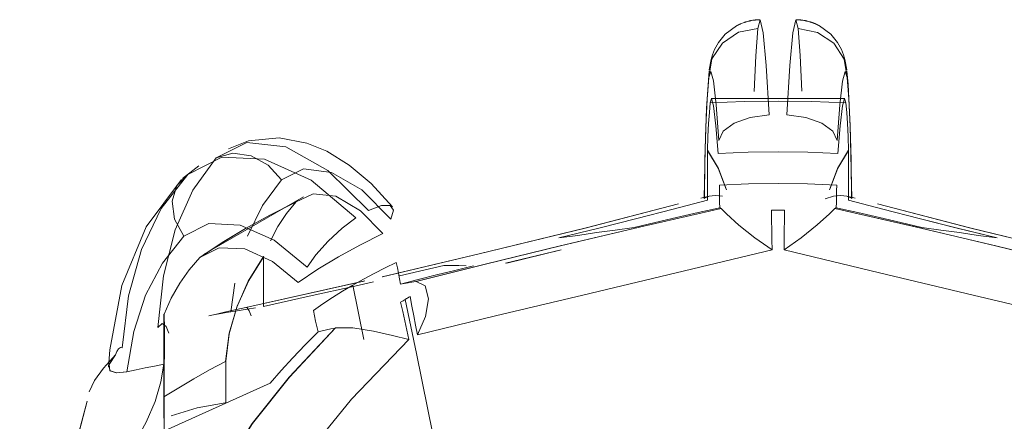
# Model space of a CAD drawing. Header units: metres. Extents: x 6.5 to 21.8, y 0.9 to 11.2.
# Tile 39 of 112: x 18.4963 to 18.5219, y 4.3621 to 4.3725. Entities that reach past the tile are written whole.
import ezdxf

# ---------------------------------------------------------------- set-up
doc = ezdxf.new("R2010")
doc.units = ezdxf.units.M
doc.layers.add('P-SANR-FIXT', color=7, linetype='Continuous', lineweight=5)

# ---------------------------------------------------------------- blocks, each defined once
blk = doc.blocks.new('TORNEIRA DE JARDIM COM BICO PARA MANGUEIRA - 1130_BC_Cromado-2213981-ISO_02')
at = {"layer": 'P-SANR-FIXT'}
for p, q in [((18.514319, 4.370458), (18.517791, 4.370458)), ((18.500993, 4.368704), (18.500564, 4.368379)), ((18.501112, 4.366398), (18.503714, 4.367901)), ((18.513326, 4.367574), (18.514217, 4.367808)), ((18.514266, 4.367915), (18.51405, 4.367862)), ((18.51806, 4.367862), (18.517844, 4.367915)), ((18.517892, 4.367808), (18.518783, 4.367574)), ((18.510411, 4.366521), (18.508969, 4.366173)), ((18.509003, 4.366174), (18.510411, 4.366516)), ((18.507359, 4.36611), (18.506211, 4.365843)), ((18.506212, 4.365844), (18.507359, 4.36611)), ((18.502211, 4.365021), (18.505307, 4.365715)), ((18.50528, 4.365708), (18.502211, 4.365021)), ((18.501924, 4.365655), (18.501824, 4.364908)), ((18.505283, 4.364185), (18.504994, 4.365597)), ((18.504994, 4.365597), (18.505283, 4.364185)), ((18.502675, 4.365047), (18.503862, 4.365311)), ((18.500083, 4.36021), (18.500083, 4.364326)), ((18.500076, 4.362141), (18.500076, 4.362689))]:
    blk.add_line(p, q, dxfattribs=at)
for points in [[(18.515584, 4.372506, 0), (18.515576, 4.372506, 0), (18.515568, 4.372506, 0), (18.51556, 4.372506, 0), (18.515552, 4.372505, 0), (18.515544, 4.372505, 0), (18.515536, 4.372505, 0), (18.515528, 4.372504, 0), (18.51552, 4.372504, 0), (18.515512, 4.372503, 0), (18.515504, 4.372503, 0), (18.515488, 4.372501, 0), (18.515473, 4.3725, 0), (18.515457, 4.372498, 0), (18.515442, 4.372496, 0), (18.515427, 4.372494, 0), (18.515412, 4.372492, 0), (18.515397, 4.37249, 0), (18.515368, 4.372485, 0), (18.515361, 4.372484, 0), (18.515354, 4.372482, 0), (18.515346, 4.372481, 0), (18.515339, 4.37248, 0), (18.515332, 4.372478, 0), (18.515325, 4.372477, 0), (18.515318, 4.372475, 0), (18.515311, 4.372473, 0), (18.515304, 4.372472, 0), (18.515297, 4.37247, 0), (18.515291, 4.372469, 0), (18.515236, 4.372454, 0), (18.51523, 4.372452, 0), (18.515223, 4.37245, 0), (18.515217, 4.372448, 0), (18.51521, 4.372446, 0), (18.515204, 4.372444, 0), (18.515201, 4.372443, 0), (18.515198, 4.372442, 0), (18.515195, 4.372441, 0), (18.515191, 4.37244, 0), (18.515188, 4.372439, 0), (18.515185, 4.372438, 0), (18.515182, 4.372437, 0), (18.515179, 4.372436, 0), (18.515176, 4.372435, 0), (18.515173, 4.372434, 0), (18.515075, 4.372396, 0), (18.515072, 4.372394, 0), (18.515069, 4.372393, 0), (18.515067, 4.372392, 0), (18.515064, 4.372391, 0), (18.515061, 4.372389, 0), (18.515058, 4.372388, 0), (18.515056, 4.372387, 0), (18.515053, 4.372385, 0), (18.51505, 4.372384, 0), (18.515047, 4.372383, 0), (18.515045, 4.372382, 0), (18.515042, 4.37238, 0), (18.515039, 4.372379, 0), (18.515037, 4.372378, 0), (18.515034, 4.372376, 0), (18.515031, 4.372375, 0), (18.515028, 4.372374, 0), (18.515026, 4.372373, 0), (18.515023, 4.372371, 0), (18.51502, 4.37237, 0), (18.515018, 4.372369, 0), (18.515015, 4.372367, 0), (18.515013, 4.372366, 0), (18.51501, 4.372365, 0), (18.515007, 4.372363, 0), (18.515005, 4.372362, 0), (18.515002, 4.372361, 0), (18.515, 4.372359, 0), (18.514997, 4.372358, 0), (18.514994, 4.372357, 0), (18.514992, 4.372355, 0), (18.514989, 4.372354, 0), (18.514987, 4.372353, 0), (18.514984, 4.372351, 0), (18.514982, 4.37235, 0), (18.514979, 4.372348, 0), (18.514977, 4.372347, 0), (18.514974, 4.372346, 0), (18.51468, 4.372126, 0), (18.514506, 4.371915, 0), (18.514406, 4.371735, 0), (18.514348, 4.37159, 0), (18.514313, 4.371467, 0), (18.514266, 4.371201, 0)], [(18.515822, 4.370034, 0), (18.515747, 4.371314, 0), (18.515667, 4.372168, 0), (18.515591, 4.372503, 0), (18.51553, 4.372279, 0)], [(18.51658, 4.372279, 0), (18.516518, 4.372503, 0), (18.516443, 4.372168, 0), (18.516363, 4.371311, 0), (18.516288, 4.370034, 0)], [(18.516525, 4.372506, 0), (18.516534, 4.372506, 0), (18.516542, 4.372506, 0), (18.51655, 4.372506, 0), (18.516558, 4.372505, 0), (18.516566, 4.372505, 0), (18.516574, 4.372505, 0), (18.516582, 4.372504, 0), (18.51659, 4.372504, 0), (18.516598, 4.372503, 0), (18.516606, 4.372503, 0), (18.516621, 4.372501, 0), (18.516637, 4.3725, 0), (18.516652, 4.372498, 0), (18.516668, 4.372496, 0), (18.516683, 4.372494, 0), (18.516698, 4.372492, 0), (18.516727, 4.372488, 0), (18.516756, 4.372482, 0), (18.516763, 4.372481, 0), (18.516771, 4.37248, 0), (18.516778, 4.372478, 0), (18.516785, 4.372477, 0), (18.516792, 4.372475, 0), (18.516799, 4.372473, 0), (18.516806, 4.372472, 0), (18.516812, 4.37247, 0), (18.516819, 4.372469, 0), (18.516874, 4.372454, 0), (18.51688, 4.372452, 0), (18.516887, 4.37245, 0), (18.516893, 4.372448, 0), (18.516899, 4.372446, 0), (18.516906, 4.372444, 0), (18.516909, 4.372443, 0), (18.516912, 4.372442, 0), (18.516915, 4.372441, 0), (18.516919, 4.37244, 0), (18.516922, 4.372439, 0), (18.516925, 4.372438, 0), (18.516928, 4.372437, 0), (18.516931, 4.372436, 0), (18.516934, 4.372435, 0), (18.516937, 4.372434, 0), (18.51694, 4.372433, 0), (18.516943, 4.372432, 0), (18.516947, 4.37243, 0), (18.51695, 4.372429, 0), (18.516953, 4.372428, 0), (18.516956, 4.372427, 0), (18.516959, 4.372426, 0), (18.516962, 4.372425, 0), (18.516965, 4.372424, 0), (18.516968, 4.372423, 0), (18.516971, 4.372422, 0), (18.516974, 4.37242, 0), (18.516977, 4.372419, 0), (18.51698, 4.372418, 0), (18.516983, 4.372417, 0), (18.516986, 4.372416, 0), (18.516989, 4.372415, 0), (18.516992, 4.372414, 0), (18.516995, 4.372412, 0), (18.516997, 4.372411, 0), (18.517, 4.37241, 0), (18.517003, 4.372409, 0), (18.517006, 4.372408, 0), (18.517009, 4.372406, 0), (18.517012, 4.372405, 0), (18.517015, 4.372404, 0), (18.517018, 4.372403, 0), (18.517021, 4.372402, 0), (18.517023, 4.3724, 0), (18.517026, 4.372399, 0), (18.517029, 4.372398, 0), (18.517032, 4.372397, 0), (18.517035, 4.372395, 0), (18.517038, 4.372394, 0), (18.51704, 4.372393, 0), (18.517043, 4.372392, 0), (18.517046, 4.37239, 0), (18.517049, 4.372389, 0), (18.517051, 4.372388, 0), (18.517054, 4.372387, 0), (18.517057, 4.372385, 0), (18.51706, 4.372384, 0), (18.517062, 4.372383, 0), (18.517065, 4.372382, 0), (18.517068, 4.37238, 0), (18.517071, 4.372379, 0), (18.517073, 4.372378, 0), (18.517076, 4.372376, 0), (18.517079, 4.372375, 0), (18.517081, 4.372374, 0), (18.517084, 4.372373, 0), (18.517087, 4.372371, 0), (18.517089, 4.37237, 0), (18.517092, 4.372369, 0), (18.517095, 4.372367, 0), (18.517097, 4.372366, 0), (18.5171, 4.372365, 0), (18.517103, 4.372363, 0), (18.517105, 4.372362, 0), (18.517108, 4.372361, 0), (18.51711, 4.372359, 0), (18.517113, 4.372358, 0), (18.517115, 4.372357, 0), (18.517118, 4.372355, 0), (18.517121, 4.372354, 0), (18.517123, 4.372353, 0), (18.517126, 4.372351, 0), (18.517128, 4.37235, 0), (18.517131, 4.372348, 0), (18.517133, 4.372347, 0), (18.517136, 4.372346, 0), (18.51743, 4.372126, 0), (18.517604, 4.371915, 0), (18.517704, 4.371735, 0), (18.517761, 4.37159, 0), (18.517797, 4.371467, 0), (18.517844, 4.371201, 0)], [(18.514259, 4.371002, 0), (18.514337, 4.371486, 0), (18.514607, 4.371899, 0), (18.515027, 4.372178, 0), (18.51553, 4.372279, 0)], [(18.51553, 4.372279, 0), (18.515027, 4.372178, 0), (18.514607, 4.371899, 0), (18.514337, 4.371485, 0), (18.514259, 4.371002, 0)], [(18.51553, 4.372279, 0), (18.515477, 4.37157, 0), (18.515437, 4.370639, 0)], [(18.516672, 4.370644, 0), (18.516632, 4.371573, 0), (18.516579, 4.372279, 0)], [(18.516579, 4.372279, 0), (18.517086, 4.372177, 0), (18.517505, 4.371896, 0), (18.517774, 4.371482, 0), (18.517851, 4.371002, 0)], [(18.517851, 4.371002, 0), (18.517774, 4.371482, 0), (18.517505, 4.371896, 0), (18.517086, 4.372177, 0), (18.51658, 4.372279, 0)], [(18.514264, 4.37118, 0), (18.514195, 4.370205, 0), (18.514157, 4.369134, 0), (18.514138, 4.367857, 0)], [(18.514259, 4.371002, 0), (18.514311, 4.371159, 0), (18.514376, 4.370912, 0), (18.514447, 4.37029, 0), (18.514516, 4.369362, 0)], [(18.517594, 4.369362, 0), (18.517662, 4.370288, 0), (18.517733, 4.370911, 0), (18.517799, 4.371159, 0), (18.517851, 4.371002, 0)], [(18.517972, 4.367858, 0), (18.517934, 4.369745, 0), (18.517878, 4.370816, 0), (18.517846, 4.37118, 0)], [(18.51414, 4.367853, 0), (18.514155, 4.368856, 0), (18.514179, 4.369719, 0), (18.514214, 4.370441, 0), (18.514259, 4.371002, 0)], [(18.517851, 4.371002, 0), (18.517895, 4.370443, 0), (18.51793, 4.369724, 0), (18.517955, 4.368855, 0), (18.517969, 4.367854, 0)], [(18.514293, 4.37034, 0), (18.514269, 4.370092, 0), (18.514248, 4.369802, 0), (18.514231, 4.369471, 0), (18.514218, 4.369102, 0)], [(18.514497, 4.369027, 0), (18.514439, 4.369745, 0), (18.514376, 4.370261, 0), (18.514323, 4.370456, 0), (18.514292, 4.37034, 0)], [(18.514292, 4.37034, 0), (18.515172, 4.370374, 0), (18.516055, 4.370386, 0), (18.516937, 4.370374, 0), (18.517817, 4.37034, 0)], [(18.517817, 4.37034, 0), (18.516937, 4.370374, 0), (18.516055, 4.370386, 0), (18.515172, 4.370374, 0), (18.514293, 4.37034, 0)], [(18.517817, 4.37034, 0), (18.517786, 4.370456, 0), (18.517734, 4.370261, 0), (18.517671, 4.369745, 0), (18.517613, 4.369027, 0)], [(18.517892, 4.369102, 0), (18.517879, 4.369471, 0), (18.517862, 4.369802, 0), (18.517841, 4.370092, 0), (18.517817, 4.37034, 0)], [(18.514516, 4.369362, 0), (18.514625, 4.369603, 0), (18.514911, 4.369815, 0), (18.51533, 4.369966, 0), (18.515822, 4.370034, 0)], [(18.516288, 4.370034, 0), (18.516779, 4.369966, 0), (18.517199, 4.369815, 0), (18.517485, 4.369603, 0), (18.517594, 4.369362, 0)], [(18.501441, 4.36891, 0), (18.50224, 4.36931, 0), (18.503248, 4.369198, 0), (18.504345, 4.368585, 0), (18.505405, 4.367542, 0)], [(18.506023, 4.367636, 0), (18.505473, 4.368242, 0), (18.504898, 4.368725, 0), (18.504318, 4.369082, 0), (18.503796, 4.369297, 0), (18.503079, 4.369434, 0), (18.502278, 4.369356, 0), (18.501761, 4.369148, 0)], [(18.501441, 4.368909, 0), (18.501871, 4.369031, 0), (18.502346, 4.368964, 0), (18.502791, 4.368721, 0), (18.503137, 4.368342, 0)], [(18.503137, 4.368342, 0), (18.502791, 4.368721, 0), (18.502346, 4.368964, 0), (18.501871, 4.369031, 0), (18.501441, 4.36891, 0)], [(18.514715, 4.368084, 0), (18.514504, 4.368634, 0), (18.514217, 4.36911, 0)], [(18.514217, 4.36911, 0), (18.514217, 4.368784, 0), (18.514217, 4.368459, 0), (18.514217, 4.368133, 0), (18.514217, 4.367808, 0)], [(18.514218, 4.369102, 0), (18.514499, 4.368641, 0), (18.51471, 4.368101, 0)], [(18.517613, 4.369027, 0), (18.516835, 4.36906, 0), (18.516055, 4.369071, 0), (18.515275, 4.36906, 0), (18.514497, 4.369027, 0)], [(18.517892, 4.36911, 0), (18.517605, 4.368632, 0), (18.517393, 4.368078, 0)], [(18.517399, 4.368101, 0), (18.517611, 4.368641, 0), (18.517892, 4.369102, 0)], [(18.517892, 4.367808, 0), (18.517892, 4.368133, 0), (18.517892, 4.368459, 0), (18.517892, 4.368784, 0), (18.517892, 4.36911, 0)], [(18.499926, 4.364501, 0), (18.500066, 4.365845, 0), (18.500369, 4.36704, 0), (18.500831, 4.36807, 0), (18.501441, 4.368909, 0)], [(18.505075, 4.367352, 0), (18.503908, 4.368335, 0), (18.502699, 4.368882, 0), (18.501585, 4.368932, 0), (18.500699, 4.368481, 0)], [(18.505981, 4.367321, 0), (18.505225, 4.368083, 0), (18.504438, 4.368535, 0), (18.503714, 4.368625, 0), (18.503137, 4.368342, 0)], [(18.500535, 4.368351, 0), (18.499618, 4.367118, 0), (18.498982, 4.36559, 0), (18.498673, 4.363914, 0), (18.498643, 4.363471, 0)], [(18.500699, 4.368481, 0), (18.500013, 4.367596, 0), (18.499494, 4.366531, 0), (18.499155, 4.36532, 0), (18.498998, 4.363966, 0)], [(18.500597, 4.366875, 0), (18.500359, 4.367321, 0), (18.500295, 4.367784, 0), (18.500415, 4.368192, 0), (18.500699, 4.368481, 0)], [(18.500699, 4.368481, 0), (18.500415, 4.368192, 0), (18.500295, 4.367784, 0), (18.500359, 4.367321, 0), (18.500597, 4.366875, 0)], [(18.503137, 4.368342, 0), (18.502645, 4.367676, 0), (18.502258, 4.366873, 0)], [(18.514529, 4.3682, 0), (18.515291, 4.368232, 0), (18.516055, 4.368243, 0), (18.516819, 4.368232, 0), (18.517581, 4.3682, 0)], [(18.514538, 4.367615, 0), (18.514536, 4.367761, 0), (18.514534, 4.367907, 0), (18.514531, 4.368053, 0), (18.514529, 4.3682, 0)], [(18.517581, 4.3682, 0), (18.517579, 4.368053, 0), (18.517576, 4.367907, 0), (18.517574, 4.367761, 0), (18.517571, 4.367615, 0)], [(18.503509, 4.367761, 0), (18.50284, 4.367424, 0), (18.502206, 4.367074, 0), (18.5016, 4.366708, 0), (18.501016, 4.366322, 0)], [(18.501018, 4.366323, 0), (18.501602, 4.366709, 0), (18.502206, 4.367074, 0), (18.502838, 4.367423, 0), (18.503507, 4.36776, 0)], [(18.502851, 4.36675, 0), (18.503047, 4.367123, 0), (18.503267, 4.367461, 0), (18.503509, 4.367761, 0)], [(18.503507, 4.36776, 0), (18.503965, 4.367979, 0), (18.504554, 4.367912, 0), (18.505192, 4.367533, 0), (18.505775, 4.366942, 0)], [(18.514217, 4.367808, 0), (18.513325, 4.367574, 0), (18.512382, 4.367331, 0), (18.511391, 4.367082, 0), (18.510357, 4.366827, 0)], [(18.514266, 4.367914, 0), (18.514201, 4.367892, 0), (18.51416, 4.367874, 0), (18.51414, 4.367862, 0), (18.514138, 4.367857, 0)], [(18.51414, 4.367854, 0), (18.51414, 4.367862, 0), (18.514159, 4.367875, 0), (18.514201, 4.367892, 0), (18.514266, 4.367915, 0)], [(18.51461, 4.367911, 0), (18.514418, 4.367934, 0), (18.514266, 4.367914, 0)], [(18.517844, 4.367914, 0), (18.517693, 4.367934, 0), (18.517499, 4.367911, 0), (18.517278, 4.367842, 0)], [(18.517844, 4.367915, 0), (18.517909, 4.367892, 0), (18.51795, 4.367875, 0), (18.51797, 4.367862, 0), (18.517969, 4.367854, 0)], [(18.517972, 4.367858, 0), (18.51797, 4.367862, 0), (18.51795, 4.367875, 0), (18.517909, 4.367892, 0), (18.517844, 4.367914, 0)], [(18.521752, 4.366827, 0), (18.520719, 4.367082, 0), (18.519728, 4.367331, 0), (18.518785, 4.367574, 0), (18.517892, 4.367808, 0)], [(18.505405, 4.367542, 0), (18.50574, 4.367672, 0), (18.505967, 4.367676, 0), (18.506052, 4.367553, 0), (18.505981, 4.367321, 0)], [(18.513467, 4.367713, 0), (18.511061, 4.367091, 0), (18.508285, 4.366411, 0), (18.50576, 4.365819, 0)], [(18.505765, 4.36582, 0), (18.508285, 4.366411, 0), (18.511038, 4.367085, 0), (18.513467, 4.367713, 0)], [(18.506632, 4.365694, 0), (18.508435, 4.366147, 0), (18.51039, 4.366622, 0), (18.512454, 4.367108, 0), (18.514574, 4.367593, 0)], [(18.514575, 4.367593, 0), (18.512448, 4.367106, 0), (18.510394, 4.366622, 0), (18.508448, 4.366149, 0), (18.506638, 4.365695, 0)], [(18.510357, 4.366827, 0), (18.51139, 4.367082, 0), (18.512382, 4.367332, 0), (18.513325, 4.367574, 0)], [(18.514538, 4.367615, 0), (18.513976, 4.367487, 0), (18.513417, 4.36736, 0), (18.512862, 4.367232, 0), (18.512311, 4.367104, 0)], [(18.512311, 4.367104, 0), (18.512862, 4.367232, 0), (18.513417, 4.36736, 0), (18.513976, 4.367487, 0), (18.514538, 4.367615, 0)], [(18.514574, 4.367593, 0), (18.514565, 4.367598, 0), (18.514556, 4.367604, 0), (18.514547, 4.367609, 0), (18.514538, 4.367615, 0)], [(18.515899, 4.366517, 0), (18.515452, 4.366829, 0), (18.515039, 4.36716, 0), (18.514715, 4.367452, 0), (18.514575, 4.367593, 0)], [(18.516227, 4.367549, 0), (18.516141, 4.36755, 0), (18.516055, 4.36755, 0), (18.515969, 4.36755, 0), (18.515883, 4.367549, 0)], [(18.515883, 4.367549, 0), (18.515887, 4.367291, 0), (18.515891, 4.367033, 0), (18.515895, 4.366775, 0), (18.515899, 4.366517, 0)], [(18.517535, 4.367593, 0), (18.517391, 4.367459, 0), (18.517074, 4.367173, 0), (18.516661, 4.366834, 0), (18.516211, 4.366517, 0)], [(18.516211, 4.366517, 0), (18.516215, 4.366775, 0), (18.516219, 4.367033, 0), (18.516223, 4.367291, 0), (18.516227, 4.367549, 0)], [(18.517571, 4.367615, 0), (18.517562, 4.367609, 0), (18.517553, 4.367604, 0), (18.517544, 4.367598, 0), (18.517535, 4.367593, 0)], [(18.517535, 4.367593, 0), (18.519656, 4.367108, 0), (18.521719, 4.366622, 0), (18.523675, 4.366147, 0), (18.525478, 4.365694, 0)], [(18.525471, 4.365695, 0), (18.523662, 4.366149, 0), (18.521716, 4.366622, 0), (18.519662, 4.367106, 0), (18.517535, 4.367593, 0)], [(18.519799, 4.367104, 0), (18.519248, 4.367232, 0), (18.518693, 4.36736, 0), (18.518133, 4.367487, 0), (18.517571, 4.367615, 0)], [(18.517571, 4.367615, 0), (18.518134, 4.367487, 0), (18.518693, 4.36736, 0), (18.519248, 4.367232, 0), (18.519799, 4.367104, 0)], [(18.529899, 4.365021, 0), (18.52683, 4.365708, 0), (18.523825, 4.366411, 0), (18.521048, 4.367091, 0), (18.518642, 4.367713, 0)], [(18.518642, 4.367713, 0), (18.521072, 4.367085, 0), (18.523825, 4.366411, 0), (18.526802, 4.365715, 0), (18.529899, 4.365021, 0)], [(18.518785, 4.367574, 0), (18.519728, 4.367332, 0), (18.52072, 4.367082, 0), (18.521752, 4.366827, 0)], [(18.503805, 4.366065, 0), (18.504029, 4.366385, 0), (18.504349, 4.366741, 0), (18.504716, 4.367081, 0), (18.505075, 4.367352, 0)], [(18.500597, 4.366875, 0), (18.501249, 4.367201, 0), (18.502064, 4.367164, 0), (18.502949, 4.366772, 0), (18.503805, 4.366065, 0)], [(18.512311, 4.367104, 0), (18.511823, 4.367035, 0), (18.511334, 4.366966, 0), (18.510846, 4.366896, 0), (18.510357, 4.366827, 0)], [(18.521752, 4.366827, 0), (18.521264, 4.366896, 0), (18.520775, 4.366966, 0), (18.520287, 4.367035, 0), (18.519799, 4.367104, 0)], [(18.499116, 4.363345, 0), (18.499295, 4.364393, 0), (18.499604, 4.365337, 0), (18.50004, 4.366171, 0), (18.500597, 4.366875, 0)], [(18.505775, 4.366942, 0), (18.50518, 4.366644, 0), (18.50462, 4.366336, 0), (18.504087, 4.366013, 0), (18.503572, 4.36567, 0)], [(18.503572, 4.36567, 0), (18.502907, 4.366214, 0), (18.502182, 4.366542, 0), (18.501519, 4.366567, 0), (18.501018, 4.366323, 0)], [(18.515899, 4.366517, 0), (18.513405, 4.365923, 0), (18.51098, 4.365343, 0), (18.508703, 4.364798, 0), (18.506673, 4.36431, 0)], [(18.506673, 4.36431, 0), (18.508703, 4.364798, 0), (18.51098, 4.365344, 0), (18.513405, 4.365923, 0), (18.515899, 4.366517, 0)], [(18.525437, 4.36431, 0), (18.5234, 4.3648, 0), (18.52113, 4.365343, 0), (18.518697, 4.365925, 0), (18.516211, 4.366517, 0)], [(18.516211, 4.366517, 0), (18.518697, 4.365925, 0), (18.52113, 4.365343, 0), (18.5234, 4.3648, 0), (18.525437, 4.36431, 0)], [(18.501016, 4.366322, 0), (18.50074, 4.366003, 0), (18.500492, 4.365648, 0), (18.500273, 4.365261, 0), (18.500083, 4.364844, 0)], [(18.501686, 4.363618, 0), (18.501781, 4.364355, 0), (18.501984, 4.365056, 0), (18.502287, 4.365719, 0), (18.50268, 4.366343, 0)], [(18.502675, 4.366349, 0), (18.502275, 4.365708, 0), (18.501974, 4.36503, 0), (18.501779, 4.364335, 0), (18.501691, 4.363621, 0)], [(18.502675, 4.365047, 0), (18.502675, 4.365373, 0), (18.502675, 4.365698, 0), (18.502675, 4.366024, 0), (18.502675, 4.366349, 0)], [(18.504994, 4.365597, 0), (18.505268, 4.365752, 0), (18.505548, 4.365902, 0), (18.505834, 4.366048, 0), (18.506126, 4.36619, 0)], [(18.506126, 4.36619, 0), (18.506153, 4.36605, 0), (18.50618, 4.365909, 0), (18.506207, 4.365769, 0), (18.506233, 4.365629, 0)], [(18.508138, 4.366106, 0), (18.507648, 4.365985, 0), (18.507167, 4.365865, 0), (18.506695, 4.365746, 0), (18.506233, 4.365629, 0)], [(18.506233, 4.365629, 0), (18.506695, 4.365746, 0), (18.507167, 4.365865, 0), (18.507648, 4.365985, 0), (18.508138, 4.366106, 0)], [(18.507359, 4.36611, 0), (18.507554, 4.366109, 0), (18.507749, 4.366108, 0), (18.507943, 4.366107, 0)], [(18.505529, 4.365687, 0), (18.505044, 4.365577, 0), (18.503863, 4.365311, 0), (18.502675, 4.365047, 0)], [(18.503863, 4.365311, 0), (18.505044, 4.365577, 0), (18.505529, 4.365687, 0)], [(18.503968, 4.364944, 0), (18.504214, 4.365113, 0), (18.504467, 4.365278, 0), (18.504727, 4.36544, 0), (18.504994, 4.365597, 0)], [(18.506233, 4.365629, 0), (18.506333, 4.365645, 0), (18.506433, 4.365661, 0), (18.506532, 4.365677, 0), (18.506632, 4.365694, 0)], [(18.506638, 4.365695, 0), (18.506878, 4.365583, 0), (18.506959, 4.365241, 0), (18.506883, 4.364786, 0), (18.506673, 4.36431, 0)], [(18.50636, 4.365231, 0), (18.50633, 4.365214, 0), (18.5063, 4.365196, 0), (18.506269, 4.365179, 0), (18.506239, 4.365161, 0)], [(18.506483, 4.365301, 0), (18.506452, 4.365284, 0), (18.506421, 4.365266, 0), (18.506391, 4.365249, 0), (18.50636, 4.365231, 0)], [(18.50636, 4.365231, 0), (18.506649, 4.36382, 0), (18.506938, 4.362408, 0), (18.507227, 4.360997, 0), (18.507516, 4.359585, 0)], [(18.507516, 4.359585, 0), (18.507227, 4.360997, 0), (18.506938, 4.362408, 0), (18.506649, 4.36382, 0), (18.50636, 4.365231, 0)], [(18.506673, 4.36431, 0), (18.506625, 4.364558, 0), (18.506578, 4.364806, 0), (18.50653, 4.365054, 0), (18.506483, 4.365301, 0)], [(18.502211, 4.365021, 0), (18.501967, 4.364967, 0), (18.501725, 4.364912, 0), (18.501486, 4.364857, 0), (18.501253, 4.364803, 0)], [(18.501824, 4.364908, 0), (18.502036, 4.364943, 0), (18.502249, 4.364978, 0), (18.502462, 4.365012, 0)], [(18.502354, 4.364801, 0), (18.502296, 4.364932, 0), (18.502248, 4.365007, 0), (18.502211, 4.365021, 0)], [(18.504089, 4.36439, 0), (18.504058, 4.364529, 0), (18.504028, 4.364667, 0), (18.503998, 4.364806, 0), (18.503968, 4.364944, 0)], [(18.506239, 4.365161, 0), (18.506293, 4.364916, 0), (18.506346, 4.364672, 0), (18.506399, 4.364428, 0), (18.506452, 4.364183, 0)], [(18.500076, 4.362689, 0), (18.500078, 4.363354, 0), (18.500082, 4.363944, 0), (18.500083, 4.364444, 0), (18.500076, 4.364849, 0)], [(18.500076, 4.364849, 0), (18.500076, 4.364524, 0), (18.500076, 4.364198, 0), (18.500076, 4.363872, 0), (18.500076, 4.363547, 0)], [(18.500083, 4.364844, 0), (18.500093, 4.364453, 0), (18.500092, 4.363964, 0), (18.500085, 4.363376, 0), (18.50008, 4.362691, 0)], [(18.501824, 4.364908, 0), (18.501703, 4.364888, 0), (18.501568, 4.364863, 0), (18.501418, 4.364835, 0), (18.501253, 4.364803, 0)], [(18.501253, 4.364803, 0), (18.501418, 4.364835, 0), (18.501568, 4.364864, 0), (18.501703, 4.364888, 0), (18.501824, 4.364908, 0)], [(18.500212, 4.364348, 0), (18.500137, 4.364526, 0), (18.500036, 4.364601, 0), (18.499926, 4.364501, 0)], [(18.501248, 4.359899, 0), (18.501677, 4.360886, 0), (18.50238, 4.361997, 0), (18.503342, 4.363207, 0), (18.504538, 4.364485, 0)], [(18.504545, 4.364486, 0), (18.503346, 4.363204, 0), (18.502389, 4.362, 0), (18.501689, 4.360895, 0), (18.501258, 4.359904, 0)], [(18.504538, 4.364485, 0), (18.504426, 4.364461, 0), (18.504313, 4.364438, 0), (18.504201, 4.364414, 0), (18.504089, 4.36439, 0)], [(18.506452, 4.364183, 0), (18.506031, 4.364288, 0), (18.505529, 4.3644, 0), (18.504993, 4.364486, 0), (18.504545, 4.364486, 0)], [(18.506452, 4.364183, 0), (18.504962, 4.362636, 0), (18.503802, 4.3612, 0), (18.503016, 4.359922, 0), (18.50263, 4.358856, 0)], [(18.50263, 4.358856, 0), (18.503016, 4.359922, 0), (18.503802, 4.3612, 0), (18.504963, 4.362637, 0), (18.506452, 4.364183, 0)], [(18.502844, 4.36305, 0), (18.503132, 4.363378, 0), (18.503436, 4.363711, 0), (18.503755, 4.364049, 0), (18.504089, 4.36439, 0)], [(18.504089, 4.36439, 0), (18.503755, 4.364049, 0), (18.503436, 4.363711, 0), (18.503132, 4.363378, 0), (18.502844, 4.36305, 0)], [(18.498998, 4.363966, 0), (18.498954, 4.363977, 0), (18.498902, 4.363941, 0), (18.498855, 4.363873, 0), (18.498821, 4.363787, 0)], [(18.498821, 4.363787, 0), (18.498511, 4.36344, 0), (18.498279, 4.363116, 0), (18.498135, 4.362829, 0)], [(18.499116, 4.363345, 0), (18.498846, 4.363317, 0), (18.498676, 4.363374, 0), (18.498656, 4.363533, 0), (18.498821, 4.363787, 0)], [(18.498821, 4.363787, 0), (18.498657, 4.363539, 0), (18.498673, 4.363381, 0), (18.498841, 4.363319, 0), (18.499116, 4.363345, 0)], [(18.500076, 4.363547, 0), (18.499836, 4.363496, 0), (18.499596, 4.363446, 0), (18.499356, 4.363396, 0), (18.499116, 4.363345, 0)], [(18.499302, 4.361458, 0), (18.499615, 4.362035, 0), (18.499849, 4.362577, 0), (18.500003, 4.363083, 0), (18.500076, 4.363547, 0)], [(18.500076, 4.363547, 0), (18.500003, 4.363082, 0), (18.499849, 4.362577, 0), (18.499615, 4.362035, 0), (18.499302, 4.361458, 0)], [(18.50008, 4.362691, 0), (18.500466, 4.362933, 0), (18.500862, 4.363167, 0), (18.501268, 4.363395, 0), (18.501686, 4.363618, 0)], [(18.501691, 4.363621, 0), (18.501691, 4.363073, 0), (18.501691, 4.362526, 0)], [(18.502844, 4.36305, 0), (18.501958, 4.362652, 0), (18.501073, 4.362254, 0), (18.500188, 4.361856, 0), (18.499302, 4.361458, 0)], [(18.496329, 4.359172, 0), (18.496903, 4.359918, 0), (18.497763, 4.361375, 0), (18.498081, 4.362586, 0)], [(18.498081, 4.362586, 0), (18.497768, 4.361387, 0), (18.496903, 4.359918, 0), (18.496329, 4.359174, 0)], [(18.500269, 4.3622, 0), (18.500942, 4.362407, 0), (18.501671, 4.362536, 0)]]:
    blk.add_polyline3d(points, dxfattribs=at)

msp = doc.modelspace()

# ---------------------------------------------------------------- block references
at = {"layer": 'P-SANR-FIXT'}
msp.add_blockref('TORNEIRA DE JARDIM COM BICO PARA MANGUEIRA - 1130_BC_Cromado-2213981-ISO_02', (0, 0), dxfattribs=at)

doc.saveas('drawing.dxf')
